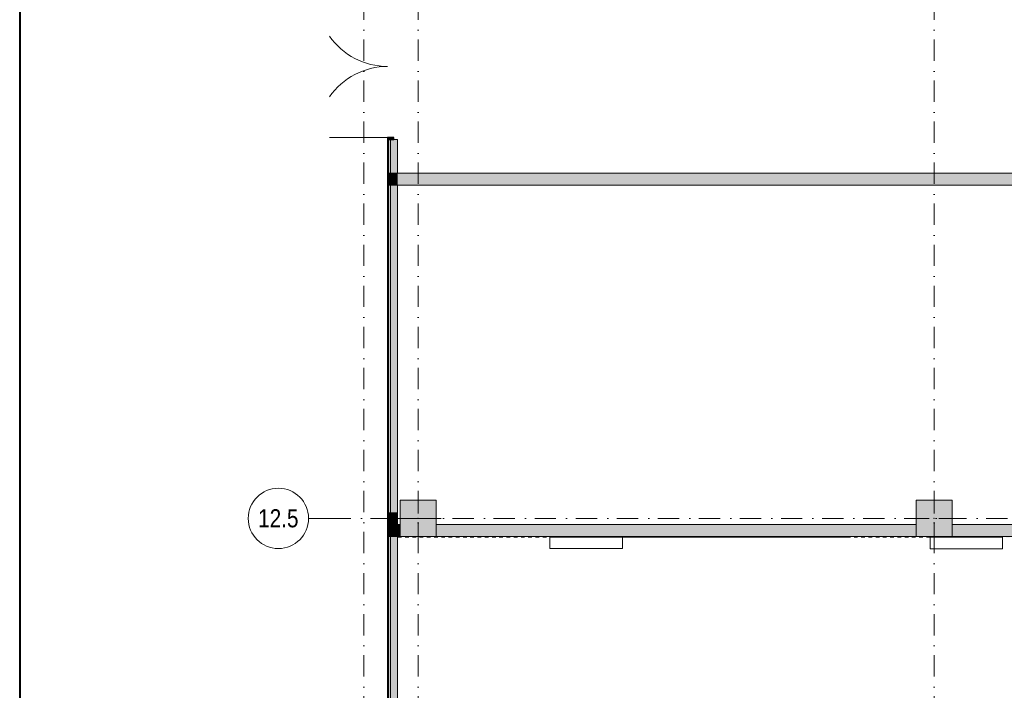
# Model space of a CAD drawing. Header units: millimetres. Extents: x 0 to 1184, y 0 to 836.
# Tile 17 of 66: x 20 to 183, y 601 to 712. Entities that reach past the tile are written whole.
import ezdxf
from ezdxf.xclip import XClip

# ---------------------------------------------------------------- set-up
doc = ezdxf.new("R2010")
doc.units = ezdxf.units.MM
doc.header["$MEASUREMENT"] = 0
doc.header["$XCLIPFRAME"] = 0
doc.linetypes.add('Штриховая', pattern=[5.644444, 2.822222, -2.822222])
doc.linetypes.add('Штрихпунктирная', pattern=[6.702778, 3.527778, -1.763889, 0, -1.411111])
for name, color, linetype in [('1._1-й этаж (9)_1_Элемент Модели - Оси', 7, 'Continuous'), ('Интерьер - Фитостена', 7, 'Continuous'), ('Конструктив - ГКЛ', 7, 'Continuous'), ('Конструктив - Колонны', 7, 'Continuous'), ('Конструктив - стены бассейнов жб нов', 7, 'Continuous'), ('Конструктив - Стены Внутр сущ.', 7, 'Continuous'), ('Конструктив - Стены наружние фасад', 7, 'Continuous'), ('Элемент Модели - Зона', 7, 'Continuous'), ('Элемент Модели - Оси', 7, 'Continuous')]:
    doc.layers.add(name, color=color, linetype=linetype)
doc.styles.add('СГЕНЕРИР_СТИЛЬ_1', font='txt')

# ---------------------------------------------------------------- blocks, each defined once
blk = doc.blocks.new('Чертеж_2_1', base_point=(205.47, 89.56))
at = {"layer": '1._1-й этаж (9)_1_Элемент Модели - Оси', "color": 7, "linetype": 'Штрихпунктирная', "lineweight": 15}
blk.add_line((71.32, 629.56), (67.87, 629.56), dxfattribs=at)
at = {"layer": '1._1-й этаж (9)_1_Элемент Модели - Оси', "color": 7, "linetype": 'Continuous', "lineweight": 15}
blk.add_circle((62.87, 629.56), 5, dxfattribs=at)
at = {"layer": '1._1-й этаж (9)_1_Элемент Модели - Оси', "color": 7, "linetype": 'Continuous', "lineweight": 15, "insert": (59.51, 629.56), "char_height": 3, "attachment_point": 4, "style": 'СГЕНЕРИР_СТИЛЬ_1'}
blk.add_mtext('\\A1;{\\pql;\\pt0;\\fArial Narrow|b0|i0|c204|p34;12.5}', dxfattribs=at)
blk = doc.blocks.new('Чертеж_4_4', base_point=(-278.48, 89.56))
at = {"layer": 'Конструктив - ГКЛ', "linetype": 'Continuous', "lineweight": 0, "true_color": 0x000000}
blk.add_hatch(color=18, dxfattribs=at).paths.add_polyline_path([(82.62, 626.44), (83.27, 626.44), (83.27, 626.51), (83.87, 626.51), (83.87, 626.44), (84.47, 626.44), (84.47, 626.51), (85.07, 626.51), (85.07, 626.44), (85.67, 626.44), (85.67, 626.51), (86.27, 626.51), (86.27, 626.44), (86.87, 626.44), (86.87, 626.51), (87.47, 626.51), (87.47, 626.44), (88.07, 626.44), (88.07, 626.51), (88.67, 626.51), (88.67, 626.44), (89.27, 626.44), (89.27, 626.51), (89.87, 626.51), (89.87, 626.44), (90.47, 626.44), (90.47, 626.51), (91.07, 626.51), (91.07, 626.44), (91.67, 626.44), (91.67, 626.51), (92.27, 626.51), (92.27, 626.44), (92.87, 626.44), (92.87, 626.51), (93.47, 626.51), (93.47, 626.44), (94.07, 626.44), (94.07, 626.51), (94.67, 626.51), (94.67, 626.44), (95.27, 626.44), (95.27, 626.51), (95.87, 626.51), (95.87, 626.44), (96.47, 626.44), (96.47, 626.51), (97.07, 626.51), (97.07, 626.44), (97.67, 626.44), (97.67, 626.51), (98.27, 626.51), (98.27, 626.44), (98.87, 626.44), (98.87, 626.51), (99.47, 626.51), (99.47, 626.44), (100.07, 626.44), (100.07, 626.51), (100.67, 626.51), (100.67, 626.44), (101.27, 626.44), (101.27, 626.51), (101.87, 626.51), (101.87, 626.44), (102.47, 626.44), (102.47, 626.51), (103.07, 626.51), (103.07, 626.44), (103.67, 626.44), (103.67, 626.51), (104.27, 626.51), (104.27, 626.44), (104.87, 626.44), (104.87, 626.51), (105.47, 626.51), (105.47, 626.44), (106.07, 626.44), (106.07, 626.51), (106.67, 626.51), (106.67, 626.44), (107.27, 626.44), (107.27, 626.51), (107.87, 626.51), (107.87, 626.44), (157.65, 626.44), (157.65, 626.51), (158.25, 626.51), (158.25, 626.44), (158.85, 626.44), (158.85, 626.51), (159.45, 626.51), (159.45, 626.44), (160.05, 626.44), (160.05, 626.51), (160.65, 626.51), (160.65, 626.44), (161.25, 626.44), (161.25, 626.51), (161.85, 626.51), (161.85, 626.44), (162.45, 626.44), (162.45, 626.51), (163.05, 626.51), (163.05, 626.44), (163.65, 626.44), (163.65, 626.51), (164.25, 626.51), (164.25, 626.44), (164.85, 626.44), (164.85, 626.51), (165.45, 626.51), (165.45, 626.44), (166.05, 626.44), (166.05, 626.51), (166.65, 626.51), (166.65, 626.44), (167.25, 626.44), (167.25, 626.51), (167.85, 626.51), (167.85, 626.44), (168.45, 626.44), (168.45, 626.51), (169.05, 626.51), (169.05, 626.44), (169.65, 626.44), (169.65, 626.51), (170.25, 626.51), (170.25, 626.44), (182.85, 626.44), (182.85, 626.51), (183.45, 626.51), (183.45, 626.44), (184.05, 626.44), (184.05, 626.51), (184.65, 626.51), (184.65, 626.44), (185.25, 626.44), (185.25, 626.51), (185.85, 626.51), (185.85, 626.44), (186.45, 626.44), (186.45, 626.51), (187.05, 626.51), (187.05, 626.44), (187.65, 626.44), (187.65, 626.51), (188.25, 626.51), (188.25, 626.44), (188.85, 626.44), (188.85, 626.51), (189.45, 626.51), (189.45, 626.44), (190.05, 626.44), (190.05, 626.51), (190.65, 626.51), (190.65, 626.44), (191.25, 626.44), (191.25, 626.51), (191.85, 626.51), (191.85, 626.44), (192.45, 626.44), (192.45, 626.51), (193.05, 626.51), (193.05, 626.44), (193.65, 626.44), (193.65, 626.51), (194.25, 626.51), (194.25, 626.44), (194.85, 626.44), (194.85, 626.51), (195.45, 626.51), (195.45, 626.44), (196.05, 626.44), (196.05, 626.51), (196.65, 626.51), (196.65, 626.44), (197.25, 626.44), (197.25, 626.51), (197.85, 626.51), (197.85, 626.44), (198.45, 626.44), (198.45, 626.51), (199.05, 626.51), (199.05, 626.44), (199.65, 626.44), (199.65, 626.51), (200.25, 626.51), (200.25, 626.44), (200.85, 626.44), (200.85, 626.51), (201.45, 626.51), (201.45, 626.44), (202.05, 626.44), (202.05, 626.51), (202.65, 626.51), (202.65, 626.44), (203.25, 626.44), (203.25, 626.51), (203.85, 626.51), (203.85, 626.44), (204.45, 626.44), (204.45, 626.51), (205.05, 626.51), (205.05, 626.44), (205.65, 626.44), (205.65, 626.51), (206.25, 626.51), (206.25, 626.44), (206.85, 626.44), (206.85, 626.51), (207.45, 626.51), (207.45, 626.44), (207.52, 626.44), (207.52, 626.56), (82.62, 626.56)])
at = {"layer": 'Конструктив - Колонны', "linetype": 'Continuous', "lineweight": 0, "true_color": 0x000000}
for points in [[(83.02, 626.56), (89.02, 626.56), (89.02, 632.56), (83.02, 632.56)], [(168.52, 626.56), (174.52, 626.56), (174.52, 632.56), (168.52, 632.56)]]:
    blk.add_hatch(color=18, dxfattribs=at).paths.add_polyline_path(points)
at = {"layer": 'Конструктив - стены бассейнов жб нов', "linetype": 'Continuous', "lineweight": 0, "true_color": 0x000000}
blk.add_hatch(color=18, dxfattribs=at).paths.add_polyline_path([(82.62, 626.44), (83.27, 626.44), (83.27, 626.51), (83.87, 626.51), (83.87, 626.44), (84.47, 626.44), (84.47, 626.51), (85.07, 626.51), (85.07, 626.44), (85.67, 626.44), (85.67, 626.51), (86.27, 626.51), (86.27, 626.44), (86.87, 626.44), (86.87, 626.51), (87.47, 626.51), (87.47, 626.44), (88.07, 626.44), (88.07, 626.51), (88.67, 626.51), (88.67, 626.44), (89.27, 626.44), (89.27, 626.51), (89.87, 626.51), (89.87, 626.44), (90.47, 626.44), (90.47, 626.51), (91.07, 626.51), (91.07, 626.44), (91.67, 626.44), (91.67, 626.51), (92.27, 626.51), (92.27, 626.44), (92.87, 626.44), (92.87, 626.51), (93.47, 626.51), (93.47, 626.44), (94.07, 626.44), (94.07, 626.51), (94.67, 626.51), (94.67, 626.44), (95.27, 626.44), (95.27, 626.51), (95.87, 626.51), (95.87, 626.44), (96.47, 626.44), (96.47, 626.51), (97.07, 626.51), (97.07, 626.44), (97.67, 626.44), (97.67, 626.51), (98.27, 626.51), (98.27, 626.44), (98.87, 626.44), (98.87, 626.51), (99.47, 626.51), (99.47, 626.44), (100.07, 626.44), (100.07, 626.51), (100.67, 626.51), (100.67, 626.44), (101.27, 626.44), (101.27, 626.51), (101.87, 626.51), (101.87, 626.44), (102.47, 626.44), (102.47, 626.51), (103.07, 626.51), (103.07, 626.44), (103.67, 626.44), (103.67, 626.51), (104.27, 626.51), (104.27, 626.44), (104.87, 626.44), (104.87, 626.51), (105.47, 626.51), (105.47, 626.44), (106.07, 626.44), (106.07, 626.51), (106.67, 626.51), (106.67, 626.44), (107.27, 626.44), (107.27, 626.51), (107.87, 626.51), (107.87, 626.44), (157.65, 626.44), (157.65, 626.51), (158.25, 626.51), (158.25, 626.44), (158.85, 626.44), (158.85, 626.51), (159.45, 626.51), (159.45, 626.44), (160.05, 626.44), (160.05, 626.51), (160.65, 626.51), (160.65, 626.44), (161.25, 626.44), (161.25, 626.51), (161.85, 626.51), (161.85, 626.44), (162.45, 626.44), (162.45, 626.51), (163.05, 626.51), (163.05, 626.44), (163.65, 626.44), (163.65, 626.51), (164.25, 626.51), (164.25, 626.44), (164.85, 626.44), (164.85, 626.51), (165.45, 626.51), (165.45, 626.44), (166.05, 626.44), (166.05, 626.51), (166.65, 626.51), (166.65, 626.44), (167.25, 626.44), (167.25, 626.51), (167.85, 626.51), (167.85, 626.44), (168.45, 626.44), (168.45, 626.51), (169.05, 626.51), (169.05, 626.44), (169.65, 626.44), (169.65, 626.51), (170.25, 626.51), (170.25, 626.44), (182.85, 626.44), (182.85, 626.51), (183.45, 626.51), (183.45, 626.44), (184.05, 626.44), (184.05, 626.51), (184.65, 626.51), (184.65, 626.44), (185.25, 626.44), (185.25, 626.51), (185.85, 626.51), (185.85, 626.44), (186.45, 626.44), (186.45, 626.51), (187.05, 626.51), (187.05, 626.44), (187.65, 626.44), (187.65, 626.51), (188.25, 626.51), (188.25, 626.44), (188.85, 626.44), (188.85, 626.51), (189.45, 626.51), (189.45, 626.44), (190.05, 626.44), (190.05, 626.51), (190.65, 626.51), (190.65, 626.44), (191.25, 626.44), (191.25, 626.51), (191.85, 626.51), (191.85, 626.44), (192.45, 626.44), (192.45, 626.51), (193.05, 626.51), (193.05, 626.44), (193.65, 626.44), (193.65, 626.51), (194.25, 626.51), (194.25, 626.44), (194.85, 626.44), (194.85, 626.51), (195.45, 626.51), (195.45, 626.44), (196.05, 626.44), (196.05, 626.51), (196.65, 626.51), (196.65, 626.44), (197.25, 626.44), (197.25, 626.51), (197.85, 626.51), (197.85, 626.44), (198.45, 626.44), (198.45, 626.51), (199.05, 626.51), (199.05, 626.44), (199.65, 626.44), (199.65, 626.51), (200.25, 626.51), (200.25, 626.44), (200.85, 626.44), (200.85, 626.51), (201.45, 626.51), (201.45, 626.44), (202.05, 626.44), (202.05, 626.51), (202.65, 626.51), (202.65, 626.44), (203.25, 626.44), (203.25, 626.51), (203.85, 626.51), (203.85, 626.44), (204.45, 626.44), (204.45, 626.51), (205.05, 626.51), (205.05, 626.44), (205.65, 626.44), (205.65, 626.51), (206.25, 626.51), (206.25, 626.44), (206.85, 626.44), (206.85, 626.51), (207.45, 626.51), (207.45, 626.44), (207.52, 626.44), (207.52, 626.56), (82.62, 626.56)])
at = {"layer": 'Конструктив - Стены Внутр сущ.', "linetype": 'Continuous', "lineweight": 0, "true_color": 0x000000}
for points in [[(81.42, 684.79), (81.42, 686.79), (81.12, 686.79), (81.12, 684.79)], [(82.62, 684.79), (82.62, 686.79), (81.42, 686.79), (81.42, 684.79)], [(205.52, 686.79), (82.62, 686.79), (82.62, 684.79), (205.52, 684.79)], [(81.42, 626.56), (81.42, 628.56), (81.12, 628.56), (81.12, 626.56)], [(82.62, 626.56), (82.62, 628.56), (81.42, 628.56), (81.42, 626.56)], [(82.62, 626.56), (83.02, 626.56), (83.02, 628.56), (82.62, 628.56)], [(168.52, 628.56), (89.02, 628.56), (89.02, 626.56), (168.52, 626.56)], [(174.52, 628.56), (174.52, 626.56), (205.52, 626.56), (205.52, 628.56)]]:
    blk.add_hatch(color=18, dxfattribs=at).paths.add_polyline_path(points)
at = {"layer": 'Конструктив - Стены наружние фасад', "linetype": 'Continuous', "lineweight": 0, "true_color": 0x000000}
for points in [[(81.97, 692.36), (81.97, 692.68), (80.97, 692.68), (80.97, 692.36)], [(80.97, 630.56), (81.12, 630.56), (81.12, 692.36), (80.97, 692.36)], [(81.12, 686.79), (81.42, 686.79), (81.42, 692.36), (81.12, 692.36)], [(81.42, 692.36), (81.42, 686.79), (82.62, 686.79), (82.62, 692.36)], [(81.12, 684.79), (81.12, 630.56), (81.42, 630.56), (81.42, 684.79)], [(81.42, 684.79), (81.42, 630.56), (82.62, 630.56), (82.62, 684.79)], [(80.97, 630.56), (80.97, 512.19), (81.12, 512.19), (81.12, 630.56)], [(81.42, 628.56), (81.42, 630.56), (81.12, 630.56), (81.12, 628.56)], [(82.62, 628.56), (82.62, 630.56), (81.42, 630.56), (81.42, 628.56)], [(81.42, 626.56), (81.12, 626.56), (81.12, 512.19), (81.42, 512.19)], [(81.42, 626.56), (81.42, 512.19), (82.62, 512.19), (82.62, 626.56)]]:
    blk.add_hatch(color=18, dxfattribs=at).paths.add_polyline_path(points)
at = {"layer": 'Интерьер - Фитостена', "color": 7, "linetype": 'Continuous', "lineweight": 15, "flags": 128}
for points in [[(119.87, 626.56), (107.87, 626.56), (107.87, 624.56), (119.87, 624.56)], [(182.85, 626.51), (170.85, 626.51), (170.85, 624.51), (182.85, 624.51)]]:
    blk.add_lwpolyline(points, close=True, dxfattribs=at)
at = {"layer": 'Конструктив - ГКЛ', "color": 251, "linetype": 'Continuous', "lineweight": 20, "true_color": 0x575757, "flags": 128}
for points in [[(83.02, 626.56), (82.62, 626.56)], [(168.52, 626.56), (89.02, 626.56)], [(207.52, 626.56), (174.52, 626.56)], [(82.62, 626.44), (83.27, 626.44)], [(83.87, 626.44), (84.47, 626.44)], [(85.07, 626.44), (85.67, 626.44)], [(86.27, 626.44), (86.87, 626.44)], [(87.47, 626.44), (88.07, 626.44)], [(88.67, 626.44), (89.27, 626.44)], [(89.87, 626.44), (90.47, 626.44)], [(91.07, 626.44), (91.67, 626.44)], [(92.27, 626.44), (92.87, 626.44)], [(93.47, 626.44), (94.07, 626.44)], [(94.67, 626.44), (95.27, 626.44)], [(95.87, 626.44), (96.47, 626.44)], [(97.07, 626.44), (97.67, 626.44)], [(98.27, 626.44), (98.87, 626.44)], [(99.47, 626.44), (100.07, 626.44)], [(100.67, 626.44), (101.27, 626.44)], [(101.87, 626.44), (102.47, 626.44)], [(103.07, 626.44), (103.67, 626.44)], [(104.27, 626.44), (104.87, 626.44)], [(105.47, 626.44), (106.07, 626.44)], [(106.67, 626.44), (107.27, 626.44)], [(107.87, 626.44), (157.65, 626.44)], [(158.25, 626.44), (158.85, 626.44)], [(159.45, 626.44), (160.05, 626.44)], [(160.65, 626.44), (161.25, 626.44)], [(161.85, 626.44), (162.45, 626.44)], [(163.05, 626.44), (163.65, 626.44)], [(164.25, 626.44), (164.85, 626.44)], [(165.45, 626.44), (166.05, 626.44)], [(166.65, 626.44), (167.25, 626.44)], [(167.85, 626.44), (168.45, 626.44)], [(169.05, 626.44), (169.65, 626.44)], [(170.25, 626.44), (182.85, 626.44)]]:
    blk.add_lwpolyline(points, dxfattribs=at)
at = {"layer": 'Конструктив - ГКЛ', "color": 251, "linetype": 'Continuous', "lineweight": 5, "true_color": 0x575757, "flags": 128}
blk.add_lwpolyline([(82.62, 626.56), (82.62, 626.44)], dxfattribs=at)
at = {"layer": 'Конструктив - Колонны', "color": 251, "linetype": 'Continuous', "lineweight": 5, "true_color": 0x575757}
for p, q in [((86.02, 630.36), (86.02, 633.36)), ((171.52, 630.36), (171.52, 633.36)), ((85.22, 629.56), (82.22, 629.56)), ((86.02, 628.76), (86.02, 625.76)), ((86.82, 629.56), (89.82, 629.56)), ((170.72, 629.56), (167.72, 629.56)), ((171.52, 628.76), (171.52, 625.76)), ((172.32, 629.56), (175.32, 629.56))]:
    blk.add_line(p, q, dxfattribs=at)
at = {"layer": 'Конструктив - Колонны', "color": 251, "linetype": 'Continuous', "lineweight": 15, "true_color": 0x575757, "flags": 128}
for points in [[(83.02, 626.56), (89.02, 626.56), (89.02, 632.56), (83.02, 632.56)], [(168.52, 626.56), (174.52, 626.56), (174.52, 632.56), (168.52, 632.56)]]:
    blk.add_lwpolyline(points, close=True, dxfattribs=at)
at = {"layer": 'Конструктив - Колонны', "color": 251, "linetype": 'Continuous', "lineweight": 5, "true_color": 0x575757}
for p in [(86.02, 629.56), (171.52, 629.56)]:
    blk.add_point(p, dxfattribs=at)
at = {"layer": 'Конструктив - стены бассейнов жб нов', "color": 251, "linetype": 'Continuous', "lineweight": 20, "true_color": 0x575757, "flags": 128}
for points in [[(83.02, 626.56), (82.62, 626.56)], [(168.52, 626.56), (89.02, 626.56)], [(207.52, 626.56), (174.52, 626.56)], [(82.62, 626.44), (83.27, 626.44)], [(83.87, 626.44), (84.47, 626.44)], [(85.07, 626.44), (85.67, 626.44)], [(86.27, 626.44), (86.87, 626.44)], [(87.47, 626.44), (88.07, 626.44)], [(88.67, 626.44), (89.27, 626.44)], [(89.87, 626.44), (90.47, 626.44)], [(91.07, 626.44), (91.67, 626.44)], [(92.27, 626.44), (92.87, 626.44)], [(93.47, 626.44), (94.07, 626.44)], [(94.67, 626.44), (95.27, 626.44)], [(95.87, 626.44), (96.47, 626.44)], [(97.07, 626.44), (97.67, 626.44)], [(98.27, 626.44), (98.87, 626.44)], [(99.47, 626.44), (100.07, 626.44)], [(100.67, 626.44), (101.27, 626.44)], [(101.87, 626.44), (102.47, 626.44)], [(103.07, 626.44), (103.67, 626.44)], [(104.27, 626.44), (104.87, 626.44)], [(105.47, 626.44), (106.07, 626.44)], [(106.67, 626.44), (107.27, 626.44)], [(107.87, 626.44), (157.65, 626.44)], [(158.25, 626.44), (158.85, 626.44)], [(159.45, 626.44), (160.05, 626.44)], [(160.65, 626.44), (161.25, 626.44)], [(161.85, 626.44), (162.45, 626.44)], [(163.05, 626.44), (163.65, 626.44)], [(164.25, 626.44), (164.85, 626.44)], [(165.45, 626.44), (166.05, 626.44)], [(166.65, 626.44), (167.25, 626.44)], [(167.85, 626.44), (168.45, 626.44)], [(169.05, 626.44), (169.65, 626.44)], [(170.25, 626.44), (182.85, 626.44)]]:
    blk.add_lwpolyline(points, dxfattribs=at)
at = {"layer": 'Конструктив - стены бассейнов жб нов', "color": 251, "linetype": 'Continuous', "lineweight": 5, "true_color": 0x575757, "flags": 128}
blk.add_lwpolyline([(82.62, 626.44), (82.62, 626.56)], dxfattribs=at)
at = {"layer": 'Конструктив - Стены Внутр сущ.', "color": 251, "linetype": 'Continuous', "lineweight": 20, "true_color": 0x575757, "flags": 128}
for points in [[(205.52, 686.79), (82.62, 686.79)], [(82.62, 684.79), (205.52, 684.79)], [(83.02, 628.56), (82.62, 628.56)], [(168.52, 628.56), (89.02, 628.56)], [(205.52, 628.56), (174.52, 628.56)], [(82.62, 626.56), (83.02, 626.56)], [(89.02, 626.56), (168.52, 626.56)], [(174.52, 626.56), (207.52, 626.56)]]:
    blk.add_lwpolyline(points, dxfattribs=at)
at = {"layer": 'Конструктив - Стены наружние фасад', "color": 251, "linetype": 'Continuous', "lineweight": 15, "true_color": 0x575757}
for p, q in [((80.97, 692.68), (71.32, 692.68)), ((80.97, 692.36), (81.12, 692.36)), ((80.97, 692.36), (81.12, 692.36)), ((80.97, 692.36), (81.12, 692.36))]:
    blk.add_line(p, q, dxfattribs=at)
at = {"layer": 'Конструктив - Стены наружние фасад', "color": 251, "linetype": 'Continuous', "lineweight": 30, "true_color": 0x575757}
for p, q in [((81.97, 692.68), (80.97, 692.68)), ((80.97, 692.68), (80.97, 692.36)), ((80.97, 692.36), (81.97, 692.36)), ((81.12, 692.36), (81.42, 692.36)), ((81.12, 692.36), (81.42, 692.36)), ((81.12, 692.36), (81.42, 692.36)), ((81.97, 692.36), (81.97, 692.68))]:
    blk.add_line(p, q, dxfattribs=at)
at = {"layer": 'Конструктив - Стены наружние фасад', "color": 251, "linetype": 'Continuous', "lineweight": 20, "true_color": 0x575757}
for p, q in [((80.97, 692.36), (80.97, 691.93)), ((80.97, 692.36), (80.97, 691.93)), ((80.97, 692.36), (80.97, 691.93)), ((81.12, 686.79), (81.12, 692.36)), ((81.42, 686.79), (81.42, 692.36)), ((82.62, 692.36), (82.62, 691.93)), ((82.62, 692.36), (82.62, 691.93)), ((82.62, 692.36), (82.62, 691.93)), ((81.42, 686.79), (81.12, 686.79)), ((81.12, 686.79), (81.12, 684.79)), ((81.42, 686.79), (81.12, 686.79)), ((81.12, 686.79), (81.12, 684.79)), ((82.62, 686.79), (81.42, 686.79)), ((82.62, 686.79), (81.42, 686.79)), ((81.12, 684.79), (81.42, 684.79)), ((81.12, 630.56), (81.12, 684.79)), ((81.12, 684.79), (81.42, 684.79)), ((81.42, 684.79), (82.62, 684.79)), ((81.42, 630.56), (81.42, 684.79)), ((81.42, 684.79), (82.62, 684.79)), ((81.12, 628.56), (81.12, 630.56)), ((81.42, 628.56), (81.42, 630.56)), ((81.42, 628.56), (81.12, 628.56)), ((81.12, 628.56), (81.12, 626.56)), ((81.42, 628.56), (81.12, 628.56)), ((81.12, 628.56), (81.12, 626.56)), ((82.62, 628.56), (81.42, 628.56)), ((82.62, 628.56), (81.42, 628.56)), ((81.12, 626.56), (81.42, 626.56)), ((81.12, 512.19), (81.12, 626.56)), ((81.12, 626.56), (81.42, 626.56)), ((81.42, 626.56), (82.62, 626.56)), ((81.42, 512.19), (81.42, 626.56)), ((81.42, 626.56), (82.62, 626.56))]:
    blk.add_line(p, q, dxfattribs=at)
at = {"layer": 'Конструктив - Стены наружние фасад', "color": 251, "linetype": 'Continuous', "lineweight": 5, "true_color": 0x575757}
for p, q in [((81.42, 692.36), (81.97, 692.36)), ((81.42, 692.36), (81.97, 692.36)), ((81.42, 692.36), (81.97, 692.36)), ((81.97, 692.36), (82.62, 692.36)), ((81.97, 692.36), (82.62, 692.36)), ((81.97, 692.36), (82.62, 692.36))]:
    blk.add_line(p, q, dxfattribs=at)
at = {"layer": 'Конструктив - Стены наружние фасад', "color": 251, "linetype": 'Continuous', "lineweight": 20, "true_color": 0x575757, "flags": 128}
for points in [[(80.97, 692.36), (80.97, 630.56)], [(82.62, 686.79), (82.62, 692.36)], [(82.62, 630.56), (82.62, 684.79)], [(80.97, 630.56), (80.97, 512.19)], [(82.62, 628.56), (82.62, 630.56)], [(82.62, 513.41), (82.62, 626.56)]]:
    blk.add_lwpolyline(points, dxfattribs=at)
at = {"layer": 'Конструктив - Стены наружние фасад', "color": 251, "linetype": 'Continuous', "lineweight": 5, "true_color": 0x575757}
for centre, start, end in [((80.97, 716.24), 214.9537, 270), ((80.97, 692.68), 90, 145.0463)]:
    blk.add_arc(centre, 11.78, start, end, dxfattribs=at)
at = {"layer": 'Элемент Модели - Зона', "color": 7, "linetype": 'Штриховая', "lineweight": 15, "flags": 128}
blk.add_lwpolyline([(82.62, 541.14), (82.62, 539.14), (83.02, 539.14), (83.02, 542.56), (89.02, 542.56), (89.02, 539.56), (168.52, 539.56), (168.52, 542.56), (174.52, 542.56), (174.52, 539.56), (258.52, 539.56), (258.52, 542.56), (264.52, 542.56), (264.52, 539.14), (331.77, 539.14), (331.77, 631.69), (331.88, 631.69), (331.88, 686.86), (327.32, 686.86), (327.32, 720.36), (324.52, 720.36), (324.52, 722.76), (348.32, 722.76), (348.32, 734.56), (280.72, 734.56), (280.72, 722.76), (309.52, 722.76), (309.52, 720.36), (301.52, 720.36), (301.52, 615.56), (207.52, 615.56), (207.52, 626.56), (82.62, 626.56), (82.62, 626.06)], close=True, dxfattribs=at)
at = {"layer": 'Элемент Модели - Оси', "color": 7, "linetype": 'Штрихпунктирная', "lineweight": 15}
for p, q in [((77.02, 831.39), (77.02, 166.93)), ((86.02, 831.39), (86.02, 166.93)), ((171.52, 831.39), (171.52, 166.93)), ((71.32, 629.56), (1182.02, 629.56))]:
    blk.add_line(p, q, dxfattribs=at)

msp = doc.modelspace()

# ---------------------------------------------------------------- linework, layer by layer
at = {"color": 7, "linetype": 'Continuous', "lineweight": 40}
msp.add_line((20, 836), (20, 5), dxfattribs=at)

# ---------------------------------------------------------------- block references
at = {"color": 161, "linetype": 'Continuous', "lineweight": 40, "true_color": 0x83aefe}
ref = msp.add_blockref('Чертеж_4_4', (-278.48, 89.56), dxfattribs=at)
XClip(ref).set_block_clipping_path([(71.3162990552, 166.9277917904), (1182.0208577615, 831.3911731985)])
ref = msp.add_blockref('Чертеж_2_1', (205.47, 89.56), dxfattribs=at)
XClip(ref).set_block_clipping_path([(57.3201676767, 166.9282606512), (71.3162990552, 828.727105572)])

doc.saveas('drawing.dxf')
